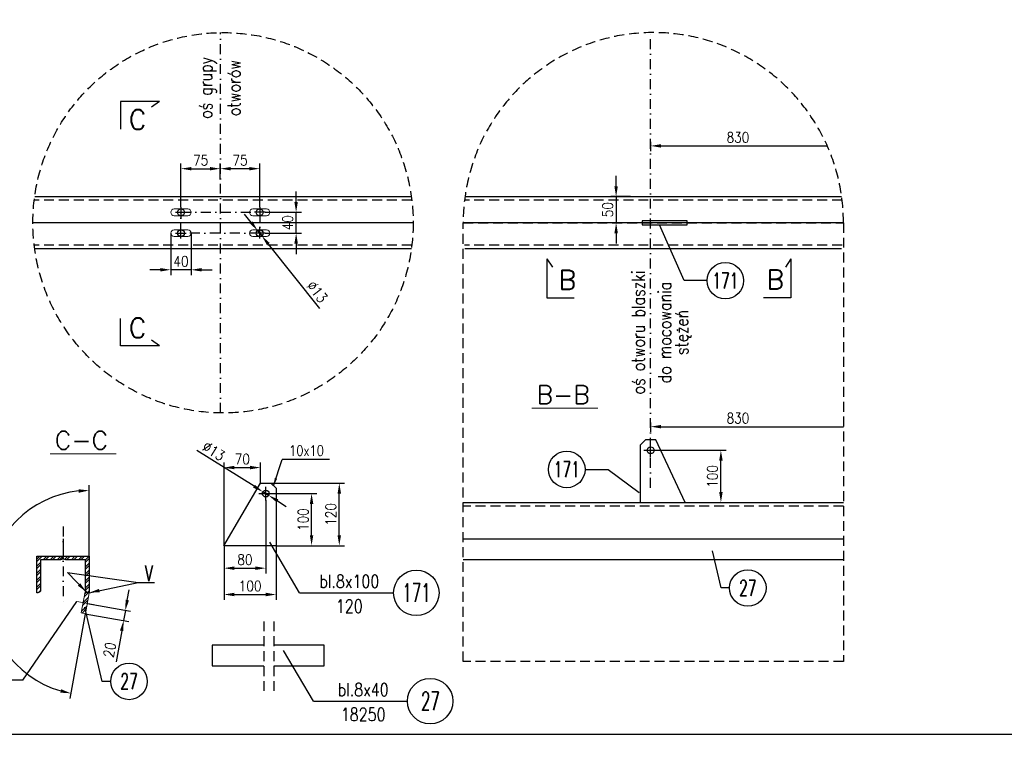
# Model space of a CAD drawing. Header units: millimetres. Extents: x -34919 to 306996, y -293018 to -145733.
# Tile 156 of 256: x 74960 to 76847, y -196154 to -194748. Entities that reach past the tile are written whole.
import ezdxf
from ezdxf.enums import TextEntityAlignment as Align

# ---------------------------------------------------------------- set-up
doc = ezdxf.new("R2010")
doc.units = ezdxf.units.MM
doc.header["$LTSCALE"] = 3
doc.linetypes.add('DASHDOT', pattern=[25.4, 12.7, -6.35, 0, -6.35])
doc.linetypes.add('HIDDEN', pattern=[9.525, 6.35, -3.175])
for name, color, linetype in [('1_Słupy', 1, 'Continuous'), ('CIENKA', 4, 'Continuous'), ('K-wypełnienia', 8, 'Continuous'), ('oznaczenia', 4, 'Continuous'), ('poziome 1', 7, 'Continuous'), ('PROFILE', 2, 'Continuous'), ('Prz', 5, 'Continuous'), ('slupki', 7, 'Continuous'), ('stezenia', 4, 'Continuous'), ('TROJKAT', 21, 'Continuous')]:
    doc.layers.add(name, color=color, linetype=linetype)
doc.layers.add('OPISY', color=2, linetype='Continuous', lineweight=13)
doc.layers.add('SIATKA', color=5, linetype='Continuous', lineweight=18)
doc.styles.add('NOVE3', font='romans.shx', dxfattribs={"width": 0.7})
doc.styles.add('R20', font='romans.shx', dxfattribs={"width": 0.85})
doc.styles.add('R40', font='romans.shx', dxfattribs={"width": 0.8, "height": 40})
doc.styles.add('R50', font='romans.shx', dxfattribs={"width": 0.85, "height": 50})
doc.styles.add('ROMANS', font='romans.shx')
doc.styles.add('WYMIAR1', font='ROMANS.shx', dxfattribs={"width": 0.7, "oblique": 15})
doc.styles.add('WYMIARY', font='ROMANS.shx', dxfattribs={"width": 0.75, "oblique": 15})
doc.dimstyles.new('NORM20', dxfattribs={"dimscale": 20, "dimtxt": 2, "dimasz": 1.5, "dimexe": 1, "dimexo": 1, "dimgap": 1, "dimtad": 1, "dimdec": 0, "dimzin": 0, "dimdsep": 46, "dimtxsty": 'WYMIAR1', "dimcen": 1.5, "dimclrd": 4, "dimclre": 4, "dimclrt": 3, "dimadec": 0, "dimazin": 0, "dimtfac": 1, "dimtdec": 0, "dimtmove": 2, "dimatfit": 3, "dimfxl": 1, "dimtolj": 1, "dimtzin": 0, "dimarcsym": 0})
doc.dimstyles.new('Skala 1_10', dxfattribs={"dimscale": 10, "dimtxt": 2, "dimasz": 2, "dimexe": 1, "dimexo": 0, "dimtad": 1, "dimdec": 0, "dimdsep": 46, "dimtxsty": 'R20', "dimcen": 0, "dimclrd": 4, "dimclre": 4, "dimclrt": 3, "dimadec": 0, "dimazin": 0, "dimtfac": 1, "dimtdec": 0, "dimtix": 1, "dimtmove": 0, "dimatfit": 2, "dimfxl": 1, "dimtolj": 1, "dimtzin": 0, "dimarcsym": 0})

# ---------------------------------------------------------------- blocks, each defined once
blk = doc.blocks.new('A$C1702099F')
at = {"color": 6}
for p, q in [((13, 6.5), (-13, 6.5)), ((13, -6.5), (-13, -6.5))]:
    blk.add_line(p, q, dxfattribs=at)
for centre, start, end in [((-13, 0), 90, 270), ((13, 0), 270, 90)]:
    blk.add_arc(centre, 6.5, start, end, dxfattribs=at)
blk = doc.blocks.new('*D1520')
at = {"layer": 'Defpoints', "color": 0, "transparency": 16777216}
for p in [(75249.7, -195157, 0), (75288.7, -195157, 0), (75249.7, -195227.1)]:
    blk.add_point(p, dxfattribs=at)
at = {"layer": 'SIATKA', "color": 4, "lineweight": -2, "transparency": 16777216}
for p, q in [((75249.7, -195157), (75249.7, -195237.1)), ((75288.7, -195157), (75288.7, -195237.1)), ((75229.7, -195227.1), (75209.7, -195227.1)), ((75288.7, -195227.1), (75249.7, -195227.1)), ((75308.7, -195227.1), (75328.7, -195227.1))]:
    blk.add_line(p, q, dxfattribs=at)
at = {"layer": 'SIATKA', "color": 4, "transparency": 16777216}
for points in [[(75229.7, -195223.8), (75229.7, -195230.4), (75249.7, -195227.1)], [(75308.7, -195223.8), (75308.7, -195230.4), (75288.7, -195227.1)]]:
    blk.add_solid(points, dxfattribs=at)
at = {"layer": 'SIATKA', "color": 3, "transparency": 16777216, "insert": (75269.2, -195210.8), "char_height": 20, "attachment_point": 5, "style": 'R20'}
blk.add_mtext('\\A1;40', dxfattribs=at)
blk = doc.blocks.new('*D1629')
at = {"layer": 'Defpoints', "color": 0, "transparency": 16777216}
for p in [(75344.6, -195033.4), (75344.6, -195053.9, 0), (75420.1, -195106.8, 0)]:
    blk.add_point(p, dxfattribs=at)
at = {"layer": 'SIATKA', "color": 4, "lineweight": -2, "transparency": 16777216}
for p, q in [((75344.6, -195053.9), (75344.6, -195023.4)), ((75420.1, -195106.8), (75420.1, -195023.4)), ((75400.1, -195033.4), (75364.6, -195033.4))]:
    blk.add_line(p, q, dxfattribs=at)
at = {"layer": 'SIATKA', "color": 4, "transparency": 16777216}
for points in [[(75364.6, -195030.1), (75364.6, -195036.7), (75344.6, -195033.4)], [(75400.1, -195030.1), (75400.1, -195036.7), (75420.1, -195033.4)]]:
    blk.add_solid(points, dxfattribs=at)
at = {"layer": 'SIATKA', "color": 3, "transparency": 16777216, "insert": (75382.4, -195017.2), "char_height": 20, "attachment_point": 5, "style": 'R20'}
blk.add_mtext('\\A1;75', dxfattribs=at)
blk = doc.blocks.new('*D1521')
at = {"layer": 'Defpoints', "color": 0, "transparency": 16777216}
for p in [(75344.6, -195033.4), (75344.6, -195053.9, 0), (75269.2, -195106.8, 0)]:
    blk.add_point(p, dxfattribs=at)
at = {"layer": 'SIATKA', "color": 4, "lineweight": -2, "transparency": 16777216}
for p, q in [((75269.2, -195106.8), (75269.2, -195023.4)), ((75344.6, -195053.9), (75344.6, -195023.4)), ((75289.2, -195033.4), (75324.6, -195033.4))]:
    blk.add_line(p, q, dxfattribs=at)
at = {"layer": 'SIATKA', "color": 4, "transparency": 16777216}
for points in [[(75289.2, -195030.1), (75289.2, -195036.7), (75269.2, -195033.4)], [(75324.6, -195030.1), (75324.6, -195036.7), (75344.6, -195033.4)]]:
    blk.add_solid(points, dxfattribs=at)
at = {"layer": 'SIATKA', "color": 3, "transparency": 16777216, "insert": (75306.9, -195017.2), "char_height": 20, "attachment_point": 5, "style": 'R20'}
blk.add_mtext('\\A1;75', dxfattribs=at)
blk = doc.blocks.new('*D1630')
at = {"layer": 'Defpoints', "color": 0, "transparency": 16777216}
for p in [(75430.3, -195117, 0), (75489.9, -195117), (75430.3, -195157, 0)]:
    blk.add_point(p, dxfattribs=at)
at = {"layer": 'SIATKA', "color": 4, "lineweight": -2, "transparency": 16777216}
for p, q in [((75489.9, -195097), (75489.9, -195077)), ((75430.3, -195117), (75499.9, -195117)), ((75489.9, -195157), (75489.9, -195117)), ((75430.3, -195157), (75499.9, -195157)), ((75489.9, -195177), (75489.9, -195197))]:
    blk.add_line(p, q, dxfattribs=at)
at = {"layer": 'SIATKA', "color": 4, "transparency": 16777216}
for points in [[(75486.5, -195097), (75493.2, -195097), (75489.9, -195117)], [(75486.5, -195177), (75493.2, -195177), (75489.9, -195157)]]:
    blk.add_solid(points, dxfattribs=at)
at = {"layer": 'SIATKA', "color": 3, "transparency": 16777216, "insert": (75473.6, -195137), "char_height": 20, "attachment_point": 5, "rotation": 90, "style": 'R20'}
blk.add_mtext('\\A1;40', dxfattribs=at)
blk = doc.blocks.new('*D1522')
at = {"layer": 'Defpoints', "color": 0, "transparency": 16777216}
for p in [(75416, -195151.9), (75424.1, -195162.1)]:
    blk.add_point(p, dxfattribs=at)
at = {"layer": 'SIATKA', "color": 4, "lineweight": -2, "transparency": 16777216}
for p, q in [((75403.6, -195136.3), (75391.1, -195120.6)), ((75416, -195151.9), (75424.1, -195162.1)), ((75436.6, -195177.7), (75534.6, -195301))]:
    blk.add_line(p, q, dxfattribs=at)
at = {"layer": 'SIATKA', "color": 4, "transparency": 16777216}
for points in [[(75406.2, -195134.2), (75401, -195138.3), (75416, -195151.9)], [(75439.2, -195175.7), (75434, -195179.8), (75424.1, -195162.1)]]:
    blk.add_solid(points, dxfattribs=at)
at = {"layer": 'SIATKA', "color": 3, "transparency": 16777216, "insert": (75530.1, -195269.2), "char_height": 20, "attachment_point": 5, "rotation": 308.4981, "style": 'R20'}
blk.add_mtext('\\A1;∅13', dxfattribs=at)
blk = doc.blocks.new('*D1631')
at = {"layer": 'Defpoints', "color": 0, "transparency": 16777216}
for p in [(76182.3, -195573, 0), (76303.9, -195573), (76295.3, -195673, 0)]:
    blk.add_point(p, dxfattribs=at)
at = {"layer": 'SIATKA', "color": 4, "lineweight": -2, "transparency": 16777216}
for p, q in [((76182.3, -195573), (76313.9, -195573)), ((76303.9, -195653), (76303.9, -195593)), ((76295.3, -195673), (76313.9, -195673))]:
    blk.add_line(p, q, dxfattribs=at)
at = {"layer": 'SIATKA', "color": 4, "transparency": 16777216}
for points in [[(76300.6, -195593), (76307.3, -195593), (76303.9, -195573)], [(76300.6, -195653), (76307.3, -195653), (76303.9, -195673)]]:
    blk.add_solid(points, dxfattribs=at)
at = {"layer": 'SIATKA', "color": 3, "transparency": 16777216, "insert": (76287.7, -195623), "char_height": 20, "attachment_point": 5, "rotation": 90, "style": 'R20'}
blk.add_mtext('\\A1;100', dxfattribs=at)
blk = doc.blocks.new('*D1525')
at = {"layer": 'Defpoints', "color": 0, "transparency": 16777216}
for p in [(75431.7, -195668.8), (75351.7, -195755.7), (75431.7, -195798.8)]:
    blk.add_point(p, dxfattribs=at)
at = {"layer": 'SIATKA', "color": 4, "lineweight": -2, "transparency": 16777216}
for p, q in [((75431.7, -195668.8), (75431.7, -195808.8)), ((75351.7, -195755.7), (75351.7, -195808.8)), ((75371.7, -195798.8), (75411.7, -195798.8))]:
    blk.add_line(p, q, dxfattribs=at)
at = {"layer": 'SIATKA', "color": 4, "transparency": 16777216}
for points in [[(75371.7, -195795.5), (75371.7, -195802.2), (75351.7, -195798.8)], [(75411.7, -195795.5), (75411.7, -195802.2), (75431.7, -195798.8)]]:
    blk.add_solid(points, dxfattribs=at)
at = {"layer": 'SIATKA', "color": 3, "transparency": 16777216, "insert": (75391.7, -195782.6), "char_height": 20, "attachment_point": 5, "style": 'R20'}
blk.add_mtext('\\A1;80', dxfattribs=at)
blk = doc.blocks.new('*D1526')
at = {"layer": 'Defpoints', "color": 0, "transparency": 16777216}
for p in [(75351.7, -195755.7), (75451.7, -195755.7), (75451.7, -195849.3)]:
    blk.add_point(p, dxfattribs=at)
at = {"layer": 'SIATKA', "color": 4, "lineweight": -2, "transparency": 16777216}
for p, q in [((75351.7, -195755.7), (75351.7, -195859.3)), ((75451.7, -195755.7), (75451.7, -195859.3)), ((75371.7, -195849.3), (75431.7, -195849.3))]:
    blk.add_line(p, q, dxfattribs=at)
at = {"layer": 'SIATKA', "color": 4, "transparency": 16777216}
for points in [[(75371.7, -195845.9), (75371.7, -195852.6), (75351.7, -195849.3)], [(75431.7, -195845.9), (75431.7, -195852.6), (75451.7, -195849.3)]]:
    blk.add_solid(points, dxfattribs=at)
at = {"layer": 'SIATKA', "color": 3, "transparency": 16777216, "insert": (75401.7, -195833), "char_height": 20, "attachment_point": 5, "style": 'R20'}
blk.add_mtext('\\A1;100', dxfattribs=at)
blk = doc.blocks.new('*D1527')
at = {"layer": 'Defpoints', "color": 0, "transparency": 16777216}
for p in [(75444.7, -195655.8), (75519.5, -195655.8), (75451.7, -195755.7)]:
    blk.add_point(p, dxfattribs=at)
at = {"layer": 'SIATKA', "color": 4, "lineweight": -2, "transparency": 16777216}
for p, q in [((75444.7, -195655.8), (75529.5, -195655.8)), ((75519.5, -195735.7), (75519.5, -195675.8)), ((75451.7, -195755.7), (75529.5, -195755.7))]:
    blk.add_line(p, q, dxfattribs=at)
at = {"layer": 'SIATKA', "color": 4, "transparency": 16777216}
for points in [[(75516.2, -195675.8), (75522.8, -195675.8), (75519.5, -195655.8)], [(75516.2, -195735.7), (75522.8, -195735.7), (75519.5, -195755.7)]]:
    blk.add_solid(points, dxfattribs=at)
at = {"layer": 'SIATKA', "color": 3, "transparency": 16777216, "insert": (75503.3, -195705.8), "char_height": 20, "attachment_point": 5, "rotation": 90, "style": 'R20'}
blk.add_mtext('\\A1;100', dxfattribs=at)
blk = doc.blocks.new('*D1528')
at = {"layer": 'Defpoints', "color": 0, "transparency": 16777216}
for p in [(75441.7, -195635.8), (75572.6, -195635.8), (75451.7, -195755.7)]:
    blk.add_point(p, dxfattribs=at)
at = {"layer": 'SIATKA', "color": 4, "lineweight": -2, "transparency": 16777216}
for p, q in [((75441.7, -195635.8), (75582.6, -195635.8)), ((75572.6, -195735.7), (75572.6, -195655.8)), ((75451.7, -195755.7), (75582.6, -195755.7))]:
    blk.add_line(p, q, dxfattribs=at)
at = {"layer": 'SIATKA', "color": 4, "transparency": 16777216}
for points in [[(75569.3, -195655.8), (75575.9, -195655.8), (75572.6, -195635.8)], [(75569.3, -195735.7), (75575.9, -195735.7), (75572.6, -195755.7)]]:
    blk.add_solid(points, dxfattribs=at)
at = {"layer": 'SIATKA', "color": 3, "transparency": 16777216, "insert": (75556.4, -195695.8), "char_height": 20, "attachment_point": 5, "rotation": 90, "style": 'R20'}
blk.add_mtext('\\A1;120', dxfattribs=at)
blk = doc.blocks.new('*D1529')
at = {"layer": 'Defpoints', "color": 0, "transparency": 16777216}
for p in [(75421.7, -195606.1), (75421.7, -195635.8), (75351.7, -195755.7)]:
    blk.add_point(p, dxfattribs=at)
at = {"layer": 'SIATKA', "color": 4, "lineweight": -2, "transparency": 16777216}
for p, q in [((75351.7, -195755.7), (75351.7, -195596.1)), ((75371.7, -195606.1), (75401.7, -195606.1)), ((75421.7, -195635.8), (75421.7, -195596.1))]:
    blk.add_line(p, q, dxfattribs=at)
at = {"layer": 'SIATKA', "color": 4, "transparency": 16777216}
for points in [[(75371.7, -195602.7), (75371.7, -195609.4), (75351.7, -195606.1)], [(75401.7, -195602.7), (75401.7, -195609.4), (75421.7, -195606.1)]]:
    blk.add_solid(points, dxfattribs=at)
at = {"layer": 'SIATKA', "color": 3, "transparency": 16777216, "insert": (75386.7, -195589.8), "char_height": 20, "attachment_point": 5, "style": 'R20'}
blk.add_mtext('\\A1;70', dxfattribs=at)
blk = doc.blocks.new('*D1530')
at = {"layer": 'Defpoints', "color": 0, "transparency": 16777216}
for p in [(75426.1, -195652.4), (75437.2, -195659.3)]:
    blk.add_point(p, dxfattribs=at)
at = {"layer": 'SIATKA', "color": 4, "lineweight": -2, "transparency": 16777216}
for p, q in [((75409.2, -195641.8), (75299.8, -195573.6)), ((75437.2, -195659.3), (75426.1, -195652.4)), ((75454.1, -195669.9), (75471.1, -195680.4))]:
    blk.add_line(p, q, dxfattribs=at)
at = {"layer": 'SIATKA', "color": 4, "transparency": 16777216}
for points in [[(75410.9, -195639), (75407.4, -195644.6), (75426.1, -195652.4)], [(75455.9, -195667), (75452.4, -195672.7), (75437.2, -195659.3)]]:
    blk.add_solid(points, dxfattribs=at)
at = {"layer": 'SIATKA', "color": 3, "transparency": 16777216, "insert": (75331.9, -195574.5), "char_height": 20, "attachment_point": 5, "rotation": 328.0518, "style": 'R20'}
blk.add_mtext('\\A1;∅13', dxfattribs=at)
blk = doc.blocks.new('*D1632')
at = {"layer": 'Defpoints', "color": 0, "transparency": 16777216}
for p in [(76130.5, -195087, 0), (76103.1, -195137), (76142, -195137, 0)]:
    blk.add_point(p, dxfattribs=at)
at = {"layer": 'SIATKA', "color": 4, "lineweight": -2, "transparency": 16777216}
for p, q in [((76103.1, -195067), (76103.1, -195047)), ((76130.5, -195087), (76093.1, -195087)), ((76103.1, -195087), (76103.1, -195137)), ((76142, -195137), (76093.1, -195137)), ((76103.1, -195157), (76103.1, -195177))]:
    blk.add_line(p, q, dxfattribs=at)
at = {"layer": 'SIATKA', "color": 4, "transparency": 16777216}
for points in [[(76099.8, -195067), (76106.4, -195067), (76103.1, -195087)], [(76099.8, -195157), (76106.4, -195157), (76103.1, -195137)]]:
    blk.add_solid(points, dxfattribs=at)
at = {"layer": 'SIATKA', "color": 3, "transparency": 16777216, "insert": (76086.9, -195112), "char_height": 20, "attachment_point": 5, "rotation": 90, "style": 'R20'}
blk.add_mtext('\\A1;50', dxfattribs=at)
blk = doc.blocks.new('*D1633')
at = {"layer": 'Defpoints', "color": 0, "transparency": 16777216}
for p in [(74929.7, -195737.9), (75093.2, -195775.8), (75093.2, -195845.8), (75093.2, -195845.8), (75085.9, -195886, 0)]:
    blk.add_point(p, dxfattribs=at)
at = {"layer": 'SIATKA', "color": 4, "lineweight": -2, "transparency": 16777216}
for p, q in [((75093.2, -195775.8), (75093.2, -195639.9)), ((75085.9, -195886), (75056.5, -196048.4))]:
    blk.add_line(p, q, dxfattribs=at)
blk.add_arc((75093.2, -195845.8), 195.9, 95.852, 253.8857, dxfattribs=at)
at = {"layer": 'SIATKA', "color": 4, "transparency": 16777216}
for points in [[(75073.1, -195647.6), (75073.4, -195654.3), (75093.2, -195649.9)], [(75039.6, -196030.8), (75038.1, -196037.3), (75058.3, -196038.6)]]:
    blk.add_solid(points, dxfattribs=at)
at = {"layer": 'SIATKA', "color": 3, "transparency": 16777216, "insert": (74881.7, -195830), "char_height": 20, "attachment_point": 5, "rotation": 85.7348, "style": 'R20'}
blk.add_mtext('\\A1;170°', dxfattribs=at)
blk = doc.blocks.new('*D1531')
at = {"layer": 'Defpoints', "color": 0, "transparency": 16777216}
for p in [(75089.5, -195866.3, 0), (75085.9, -195886, 0), (75162.7, -195879.6)]:
    blk.add_point(p, dxfattribs=at)
at = {"layer": 'SIATKA', "color": 4, "lineweight": -2, "transparency": 16777216}
for p, q in [((75166.3, -195859.9), (75169.9, -195840.2)), ((75089.5, -195866.3), (75172.6, -195881.3)), ((75085.9, -195886), (75169, -195901)), ((75162.7, -195879.6), (75159.2, -195899.2)), ((75155.6, -195918.9), (75144.9, -195978))]:
    blk.add_line(p, q, dxfattribs=at)
at = {"layer": 'SIATKA', "color": 4, "transparency": 16777216}
for points in [[(75163, -195859.3), (75169.6, -195860.5), (75162.7, -195879.6)], [(75152.3, -195918.3), (75158.9, -195919.5), (75159.2, -195899.2)]]:
    blk.add_solid(points, dxfattribs=at)
at = {"layer": 'SIATKA', "color": 3, "transparency": 16777216, "insert": (75132.5, -195955.4), "char_height": 20, "attachment_point": 5, "rotation": 79.7378, "style": 'R20'}
blk.add_mtext('\\A1;20', dxfattribs=at)

msp = doc.modelspace()

# ---------------------------------------------------------------- hatches: boundary and pattern name
at = {"layer": 'slupki'}
h = msp.add_hatch(dxfattribs=at)
h.set_pattern_fill('ANSI32', angle=360)
h.set_pattern_definition([(45, (23683.455, -200321.965), (-6.7351921, 6.7351921), []), (45, (23687.945, -200321.965), (-6.7351921, 6.7351921), [])])
h.paths.add_polyline_path([(74993.22, -195775.825), (75043.22, -195775.825), (75043.22, -195777.736, -0.41421356), (75038.131, -195782.825), (75000.22, -195782.825), (75000.22, -195840.736, -0.41421356), (74995.131, -195845.825), (74993.22, -195845.825)])
h.paths.add_polyline_path([(75043.22, -195777.736), (75043.22, -195775.825), (75093.22, -195775.825), (75093.22, -195845.825), (75091.308, -195845.825, -0.41421356), (75086.22, -195840.736), (75086.22, -195782.825), (75048.308, -195782.825, -0.41421356)])
h = msp.add_hatch(dxfattribs=at)
h.set_pattern_fill('ANSI32', angle=360)
h.set_pattern_definition([(45, (-5020.827, -198202.724), (-6.7351921, 6.7351921), []), (45, (-5016.337, -198202.724), (-6.7351921, 6.7351921), [])])
h.paths.add_polyline_path([(75078.078, -195884.555), (75085.95, -195885.98), (75089.513, -195866.3), (75081.641, -195864.875)])
h.paths.add_polyline_path([(75093.22, -195845.825), (75085.348, -195844.399), (75081.641, -195864.875), (75089.513, -195866.3)])

# ---------------------------------------------------------------- linework, layer by layer
at = {"color": 1}
for p, q in [((75228.177, -194904.776, 0), (75153.359, -194904.776, 0)), ((75153.359, -194904.776, 0), (75153.359, -194957.452, 0)), ((75228.177, -194904.776, 0), (75212.577, -194915.575, 0)), ((75970.129, -195206.166, 0), (75970.129, -195280.984, 0)), ((75970.129, -195206.166, 0), (75980.927, -195221.766, 0)), ((76438.203, -195206.166, 0), (76427.405, -195221.766, 0)), ((76438.203, -195206.166, 0), (76438.203, -195280.984, 0)), ((75970.129, -195280.984, 0), (76022.805, -195280.984, 0)), ((76438.203, -195280.984, 0), (76385.527, -195280.984, 0)), ((75153.359, -195372.85, 0), (75153.359, -195320.174, 0)), ((75228.177, -195372.85, 0), (75212.577, -195362.052, 0)), ((75228.177, -195372.85, 0), (75153.359, -195372.85, 0))]:
    msp.add_line(p, q, dxfattribs=at)
at = {"color": 7}
for p, q in [((75259.014, -195117.01, 0), (75279.399, -195117.01, 0)), ((75269.206, -195106.818, 0), (75269.206, -195127.202, 0)), ((75430.275, -195117.01, 0), (75409.89, -195117.01, 0)), ((75420.083, -195106.818, 0), (75420.083, -195127.202, 0)), ((75259.014, -195157.01, 0), (75279.399, -195157.01, 0)), ((75269.206, -195167.202, 0), (75269.206, -195146.818, 0)), ((75430.275, -195157.01, 0), (75409.89, -195157.01, 0)), ((75420.083, -195167.202, 0), (75420.083, -195146.818, 0))]:
    msp.add_line(p, q, dxfattribs=at)
at = {"color": 4}
for p, q in [((75496.539, -195846.169, 0), (75676.656, -195846.169, 0)), ((75523.029, -196053.653, 0), (75703.146, -196053.653, 0))]:
    msp.add_line(p, q, dxfattribs=at)
at = {"color": 6, "elevation": 0}
for points in [[(76235.261, -195673.042), (76179.261, -195553.042), (76179.261, -195553.042), (76159.261, -195553.042), (76149.261, -195563.042), (76149.261, -195673.042), (76235.261, -195673.042)], [(75351.659, -195755.736), (75421.659, -195635.827), (75421.659, -195635.827), (75441.659, -195635.827), (75451.659, -195645.827), (75451.659, -195755.736), (75351.659, -195755.736)], [(75427.944, -195946.071), (75328.693, -195946.071), (75328.693, -195986.071), (75427.944, -195986.071)], [(75447.25, -195986.071), (75543.644, -195986.071), (75543.644, -195946.071), (75447.25, -195946.071)]]:
    msp.add_lwpolyline(points, dxfattribs=at)
at = {"color": 7}
for centre in [(75269.206, -195117.01, 0), (75420.083, -195117.01, 0), (75269.206, -195157.01, 0), (75420.083, -195157.01, 0)]:
    msp.add_circle(centre, 6.5, dxfattribs=at)
at = {"color": 4}
for centre in [(76312.404, -195247.943, 0), (76008.543, -195609.628, 0), (76355.49, -195836.676, 0), (75169.693, -196015.779, 0)]:
    msp.add_circle(centre, 35, dxfattribs=at)
at = {"color": 6}
for centre in [(76169.261, -195573.042, 0), (75431.659, -195655.827, 0)]:
    msp.add_circle(centre, 6.5, dxfattribs=at)
at = {"layer": 'CIENKA', "linetype": 'Continuous'}
for p, q in [((76277.404, -195247.943, 0), (76233.201, -195247.943, 0)), ((76043.543, -195609.628, 0), (76087.746, -195609.628, 0)), ((75496.539, -195846.169, 0), (75439.5, -195749.224, 0)), ((76320.49, -195836.676, 0), (76304.263, -195836.676, 0)), ((75523.029, -196053.653, 0), (75465.99, -195956.708, 0)), ((75134.693, -196015.779, 0), (75118.467, -196015.779, 0))]:
    msp.add_line(p, q, dxfattribs=at)
at = {"layer": 'CIENKA', "linetype": 'Continuous', "elevation": 0, "flags": 128}
for points in [[(76233.201, -195247.943), (76186.18, -195141.01)], [(76087.746, -195609.628), (76147.041, -195653.587)], [(76304.263, -195836.676), (76287.537, -195765.646)], [(75118.467, -196015.779), (75085.015, -195873.72)]]:
    msp.add_lwpolyline(points, dxfattribs=at)
at = {"layer": 'K-wypełnienia', "color": 1, "linetype": 'Continuous'}
for centre in [(75720.222, -195846.169, 0), (75746.712, -196053.653, 0)]:
    msp.add_circle(centre, 43.566, dxfattribs=at)
at = {"layer": 'OPISY', "color": 1, "elevation": 0, "flags": 128}
for points in [[(76068.12, -195492.382), (75941.891, -195492.382)], [(75144.806, -195579.809), (75018.576, -195579.809)]]:
    msp.add_lwpolyline(points, dxfattribs=at)
at = {"layer": 'oznaczenia'}
msp.add_line((75554.073, -195590.608, 0), (75462.892, -195590.608, 0), dxfattribs=at)
at = {"layer": 'poziome 1', "color": 3, "linetype": 'HIDDEN', "elevation": 0}
msp.add_lwpolyline([(75810.027, -195137.01), (76538.779, -195137.01), (76538.779, -195977.531), (75810.027, -195977.531)], close=True, dxfattribs=at)
at = {"layer": 'poziome 1', "color": 2, "elevation": 0}
for points in [[(74993.22, -195775.825), (75043.22, -195775.825), (75043.22, -195777.736, -0.41421356), (75038.131, -195782.825), (75000.22, -195782.825), (75000.22, -195840.736, -0.41421356), (74995.131, -195845.825), (74993.22, -195845.825)], [(75043.22, -195777.736), (75043.22, -195775.825), (75093.22, -195775.825), (75093.22, -195845.825), (75091.308, -195845.825, -0.41421356), (75086.22, -195840.736), (75086.22, -195782.825), (75048.308, -195782.825, -0.41421356)]]:
    msp.add_lwpolyline(points, format="xyb", close=True, dxfattribs=at)
at = {"layer": 'poziome 1', "color": 3, "linetype": 'HIDDEN'}
msp.add_circle((75349.786, -195137.01, 0), 364.376, dxfattribs=at)
msp.add_arc((76174.403, -195137.01, 0), 364.376, 0, 180, dxfattribs=at)
at = {"layer": 'PROFILE', "color": 2, "linetype": 'Continuous'}
for p, q in [((75710.716, -195087.01, 0), (74988.857, -195087.01, 0)), ((76535.333, -195087.01, 0), (75813.473, -195087.01, 0)), ((75710.716, -195187.01, 0), (74988.857, -195187.01, 0)), ((76535.333, -195187.01, 0), (75813.473, -195187.01, 0)), ((75810.027, -195673.042, 0), (76538.779, -195673.042)), ((76538.779, -195743.042), (75810.027, -195743.042, 0)), ((76538.779, -195783.042), (75810.027, -195783.042, 0))]:
    msp.add_line(p, q, dxfattribs=at)
at = {"layer": 'Prz', "elevation": 0}
msp.add_lwpolyline([(77987.395, -196117.464), (73887.395, -196117.464), (73887.395, -193217.464), (77987.395, -193217.464)], close=True, dxfattribs=at)
at = {"layer": 'SIATKA', "color": 3}
for p, q in [((75078.078, -195884.555, 0), (75085.348, -195844.399, 0)), ((75093.22, -195845.825, 0), (75085.348, -195844.399, 0)), ((75093.22, -195845.825, 0), (75085.95, -195885.98, 0)), ((75085.95, -195885.98, 0), (75078.078, -195884.555, 0))]:
    msp.add_line(p, q, dxfattribs=at)
at = {"layer": 'SIATKA', "color": 1}
msp.add_line((75101.321, -195868.438, 0), (75069.833, -195862.737, 0), dxfattribs=at)
at = {"layer": 'slupki', "color": 4, "linetype": 'DASHDOT', "ltscale": 0.5}
for p, q in [((75344.645, -195501.35, 0), (75344.645, -194772.67, 0)), ((76169.261, -195644.766, 0), (76169.261, -194772.67, 0))]:
    msp.add_line(p, q, dxfattribs=at)
at = {"layer": 'slupki', "linetype": 'HIDDEN'}
for p, q in [((75711.616, -195094.01, 0), (74987.956, -195094.01, 0)), ((76536.233, -195094.01, 0), (75812.573, -195094.01, 0)), ((75711.616, -195180.01, 0), (74987.956, -195180.01, 0)), ((76536.233, -195180.01, 0), (75812.573, -195180.01, 0))]:
    msp.add_line(p, q, dxfattribs=at)
at = {"layer": 'slupki', "color": 3, "ltscale": 0.5}
for p, q in [((75714.163, -195137.01, 0), (74985.41, -195137.01, 0)), ((76538.779, -195137.01, 0), (75810.027, -195137.01, 0))]:
    msp.add_line(p, q, dxfattribs=at)
at = {"layer": 'slupki', "color": 7, "linetype": 'DASHDOT', "ltscale": 0.5, "elevation": 0}
msp.add_lwpolyline([(75269.206, -195117.01), (75420.083, -195117.01), (75420.083, -195157.01), (75269.206, -195157.01)], close=True, dxfattribs=at)
at = {"layer": 'slupki', "color": 4, "linetype": 'DASHDOT', "elevation": 0, "flags": 128}
for points in [[(76182.261, -195573.042), (76156.261, -195573.042)], [(76169.261, -195586.042), (76169.261, -195560.042)], [(75431.659, -195668.827), (75431.659, -195642.827)], [(75418.659, -195655.827), (75444.659, -195655.827)], [(75043.22, -195742.825), (75043.22, -195768.825)]]:
    msp.add_lwpolyline(points, dxfattribs=at)
at = {"layer": 'slupki', "linetype": 'HIDDEN', "elevation": 0}
for points in [[(76538.779, -195680.042), (75810.027, -195680.042)], [(75427.944, -195900.731), (75427.944, -196035.912)], [(75447.25, -195900.731), (75447.25, -196035.912)]]:
    msp.add_lwpolyline(points, dxfattribs=at)
at = {"layer": 'slupki', "color": 4, "linetype": 'DASHDOT', "ltscale": 0.5, "elevation": 0}
msp.add_lwpolyline([(75043.22, -195718.92), (75043.22, -195863.396)], dxfattribs=at)
at = {"layer": 'stezenia', "color": 4}
for p, q in [((76169.261, -194981.649, 0), (76169.261, -194999.702, 0)), ((76189.261, -194989.702, 0), (76507.675, -194989.702, 0)), ((76169.261, -195519.663, 0), (76169.261, -195537.716, 0)), ((76189.261, -195527.716, 0), (76538.779, -195527.716, 0))]:
    msp.add_line(p, q, dxfattribs=at)
at = {"layer": 'stezenia', "color": 6, "elevation": 0}
msp.add_lwpolyline([(76153.281, -195141.01), (76239.281, -195141.01), (76239.281, -195133.01), (76153.281, -195133.01)], close=True, dxfattribs=at)
at = {"layer": 'stezenia', "color": 4}
for points in [[(76189.261, -194986.369, 0), (76189.261, -194993.035, 0), (76169.261, -194989.702, 0)], [(76189.261, -195524.383, 0), (76189.261, -195531.05, 0), (76169.261, -195527.716, 0)]]:
    msp.add_solid(points, dxfattribs=at)
at = {"layer": 'TROJKAT', "color": 4, "linetype": 'Continuous'}
for p, q in [((75186.993, -195826.23, 0), (75218.773, -195826.23, 0)), ((74966.147, -196013.688, 0), (74659.099, -196013.688, 0))]:
    msp.add_line(p, q, dxfattribs=at)
at = {"layer": 'TROJKAT', "color": 4, "linetype": 'Continuous', "elevation": 0, "flags": 128}
msp.add_lwpolyline([(74966.147, -196013.688), (75069.833, -195862.737)], dxfattribs=at)

# ---------------------------------------------------------------- block references
at = {"layer": 'SIATKA', "color": 3}
for p in [(75269.206, -195117.01, 0), (75420.083, -195117.01, 0), (75269.206, -195157.01, 0), (75420.083, -195157.01, 0)]:
    msp.add_blockref('A$C1702099F', p, dxfattribs=at)

# ---------------------------------------------------------------- texts
at = {"color": 3, "style": 'WYMIARY', "width": 0.65}
for s, p in [('171', (76312.404, -195247.943, 0)), ('171', (76008.543, -195609.628, 0)), ('V', (75207.805, -195808.877, 0)), ('27', (76355.49, -195836.676, 0)), ('27', (75169.693, -196015.779, 0))]:
    msp.add_text(s, height=30, dxfattribs=at).set_placement(p, align=Align.MIDDLE)
at = {"color": 20, "insert": (33837.901, -182331.101), "char_height": 300, "width": 16331.01415, "attachment_point": 1, "style": 'NOVE3'}
msp.add_mtext('{\\C1;Wytyczne montażowe\\P\\H0.83333x;\\C3;Podczas montażu należy bezwzględnie przestrzegać dopuszczalnych tolerancji z uwagi na ścisłe dopasowanie elementów amortyzujących ugięcia dźwigarów przekrycia auli.\\P\\H1.2x;\\C1;\\PZabezpieczenia antykorozyjne.\\C256;\\P\\H0.83333x;\\C3;Wszystkie elementy stalowe konstrukcji należy poddać ocynkowaniu ogniowemu.\\PKonstrukcje przeznaczone do cynkowania ogniowego powinny odpowiadać następującym warunkom:\\P\\pl900;^I1. Spoiny powinny być wykonane metodą półautomatyczną w osłonie gazów ochronnych. Nie zaleca się spawania elektrodą otuloną, ze względu na złą jakość powłoki cynkowej na spoinach.\\P^I2. Powierzchnia konstrukcji powinna być wolna od: zawalcowań, zgorzelin, odprysków po spawaniu, ostrych krawędzi, zanieczyszczeń farbami, olejami, emulsjami oraz innymi materiałami stosowanymi przy trasowaniu, znakowaniu, spawaniu, wierceniu itp. W przypadku spawania elektrodą należy dokładnie usunąć otulinę spawalniczą w celu zminimalizowania wad powłoki. Po ocynkowaniu uwydatnią się wady jakości powierzchni stali np. zawalcowania, rysy traserskie, zeszlifowania, pory, odpryski spawalnicze, wadliwe spoiny.\\P^I3. Elementy konstrukcyjne powinny posiadać odpowiednie otwory technologiczne do odpowietrzenia, swobodnego przepływu cynku zewnątrz i wewnątrz elementu oraz do podwieszenia (mogą być przyspawane uchwyty z blachy z otworami).\\P^I4. W przypadku powierzchni spawanych na zakładkę, spoina powinna być szczelna ze wszystkich stron (spawana na około), a nakładki szczelnie przylegać do konstrukcji. Przekroje skrzynkowe oraz powierzchnie nakładające się mogą powodować uszkodzenie konstrukcji - pękanie spoin.\\P^I5. Każdy element konstrukcyjny powinien składać się z jednego gatunku stali.\\P^I6. Konstrukcje nie powinny posiadać małych szczelin lub wnęk. Spoiny powinny być szczelne i zamknięte wokół elementu, ponieważ w przeciwnym przypadku mogą po cynkowaniu wylewać się z nich resztki topnika i kwasu pogarszając jakość powłoki (tzw. "krwawe wycieki").\\P^I7. Naddatek wymiarowy dla otworów pod śruby powinien wynosić 1 - 2 mm.\\PTermiczne oddziaływanie kąpieli cynkowej uwalnia w elementach naprężenia wewnętrzne, co może powodować odkształcenia. Szczególnie uwidacznia się to w elementach spawanych. Dotyczy to także dwuteowników spawanych, których odkształcenia po cynkowaniu mogą przekroczyć dopuszczalne normy, oraz nie usztywnionych arkuszy blach i otwartych kształtowników giętych.\\P\\C256;\\P\\pl0;\\H1.2x;\\C1;Malowanie konstrukcji.\\P\\H0.83333x;\\C3;Wszystkie elementy stalowe konstrukcji należy pomalować proszkowo na kolor RAL 9011}', dxfattribs=at)
at = {"layer": '1_Słupy', "color": 1, "style": 'ROMANS'}
for s, p in [('C', (75169.164, -194957.982, 0)), ('B', (75992.784, -195265.179, 0)), ('B', (76390.984, -195264.412, 0)), ('C', (75169.164, -195357.145, 0))]:
    msp.add_text(s, height=37.5, dxfattribs=at).set_placement(p)
at = {"layer": 'OPISY', "style": 'R50', "width": 0.8}
for s, p in [('oś grupy', (75320.414, -194878.637, 0)), ('otworów', (75370.791, -194878.637, 0)), ('oś otworu blaszki', (76145.031, -195347.13, 0)), ('do mocowania', (76195.408, -195347.13, 0)), ('stężeń', (76231.811, -195347.13, 0))]:
    msp.add_text(s, height=25, rotation=90, dxfattribs=at).set_placement(p, align=Align.MIDDLE)
at = {"layer": 'OPISY', "color": 1, "style": 'ROMANS'}
for s, p in [('B-B', (75950.849, -195483.928, 0)), ('C-C', (75027.534, -195571.354, 0))]:
    msp.add_text(s, height=35, dxfattribs=at).set_placement(p)
at = {"layer": 'OPISY', "width": 0.8}
for s, height, style, p in [('10x10', 20, 'R40', (75509.705, -195573.544, 0)), ('bl.8x100', 25, 'R50', (75591.811, -195823.955, 0)), ('120', 25, 'R50', (75591.811, -195871.557, 0)), ('bl.8x40', 25, 'R50', (75618.301, -196031.44, 0)), ('18250', 25, 'R50', (75618.301, -196079.041, 0))]:
    msp.add_text(s, height=height, dxfattribs=dict(at, style=style)).set_placement(p, align=Align.MIDDLE)
at = {"layer": 'OPISY', "color": 2, "style": 'R50', "width": 0.6}
for s, p in [('171', (75720.615, -195845.96, 0)), ('27', (75747.105, -196053.444, 0))]:
    msp.add_text(s, height=35, dxfattribs=at).set_placement(p, align=Align.MIDDLE)
at = {"layer": 'stezenia', "color": 3, "char_height": 20, "attachment_point": 5, "style": 'R20'}
for insert in [(76336.63, -194973.452, 0), (76336.63, -195511.466, 0)]:
    msp.add_mtext('\\A1;830', dxfattribs=dict(at, insert=insert))

# ---------------------------------------------------------------- dimensions: what is measured, and where the dimension line sits
at = {"layer": 'SIATKA', "color": 3}
for base, p1, p2, angle, picture, middle in [((75344.645, -195033.412, 0), (75269.206, -195106.818, 0), (75344.645, -195053.86, 0), 180, '*D1521', (75306.925, -195017.162, 0)), ((76103.103, -195137.01, 0), (76130.546, -195087.01, 0), (76141.98, -195137.01, 0), 90, '*D1632', (76086.853, -195112.01, 0)), ((75489.869, -195117.01, 0), (75430.275, -195157.01, 0), (75430.275, -195117.01, 0), 90, '*D1630', (75473.619, -195137.01, 0)), ((76303.939, -195573.042, 0), (76295.346, -195673.042), (76182.261, -195573.042, 0), 90, '*D1631', (76287.689, -195623.042, 0)), ((75572.613, -195635.827, 0), (75451.659, -195755.736, 0), (75441.659, -195635.827, 0), 90, '*D1528', (75556.363, -195695.782, 0)), ((75519.506, -195655.827, 0), (75451.659, -195755.736, 0), (75444.659, -195655.827, 0), 90, '*D1527', (75503.256, -195705.782, 0))]:
    dim = msp.add_linear_dim(base=base, p1=p1, p2=p2, angle=angle, dimstyle='Skala 1_10', dxfattribs=at)
    dim.commit()
    dim.dimension.update_dxf_attribs({"geometry": picture, "text_midpoint": middle})
for base, p1, p2, picture, middle in [((75344.645, -195033.412, 0), (75420.083, -195106.818, 0), (75344.645, -195053.86, 0), '*D1629', (75382.364, -195017.162, 0)), ((75421.659, -195606.08, 0), (75351.659, -195755.736, 0), (75421.659, -195635.827, 0), '*D1529', (75386.659, -195589.83, 0)), ((75431.659, -195798.838, 0), (75351.659, -195755.736, 0), (75431.659, -195668.827, 0), '*D1525', (75391.659, -195782.588, 0)), ((75451.659, -195849.256, 0), (75351.659, -195755.736, 0), (75451.659, -195755.736, 0), '*D1526', (75401.659, -195833.006, 0))]:
    dim = msp.add_linear_dim(base=base, p1=p1, p2=p2, dimstyle='Skala 1_10', dxfattribs=at)
    dim.commit()
    dim.dimension.update_dxf_attribs({"geometry": picture, "text_midpoint": middle})
for p1, p2, picture, middle in [((75416.036, -195151.923, 0), (75424.129, -195162.097, 0), '*D1522', (75517.393, -195279.354, 0)), ((75437.174, -195659.267, 0), (75426.143, -195652.388, 0), '*D1530', (75323.349, -195588.284, 0))]:
    dim = msp.add_diameter_dim_2p(p1=p1, p2=p2, dimstyle='Skala 1_10', dxfattribs=at)
    dim.commit()
    dim.dimension.update_dxf_attribs({"geometry": picture, "text_midpoint": middle, "dimtype": 163})
dim = msp.add_linear_dim(base=(75249.706, -195227.085, 0), p1=(75288.706, -195157.01, 0), p2=(75249.706, -195157.01, 0), text='40', dimstyle='Skala 1_10', dxfattribs=at)
dim.commit()
dim.dimension.update_dxf_attribs({"geometry": '*D1520', "text_midpoint": (75269.206, -195210.835, 0)})
dim = msp.add_angular_dim_2l(base=(74929.712, -195737.926), line1=((75093.22, -195845.825, 0), (75085.95, -195885.98, 0)), line2=((75093.22, -195775.825, 0), (75093.22, -195845.825, 0)), dimstyle='Skala 1_10', dxfattribs=at)
dim.commit()
dim.dimension.update_dxf_attribs({"geometry": '*D1633', "text_midpoint": (74897.862, -195831.255, 0), "dimtype": 162})
dim = msp.add_linear_dim(base=(75162.74, -195879.558, 0), p1=(75085.95, -195885.98, 0), p2=(75089.513, -195866.3, 0), angle=79.737773, dimstyle='Skala 1_10', dxfattribs=at)
dim.commit()
dim.dimension.update_dxf_attribs({"geometry": '*D1531', "text_midpoint": (75148.485, -195958.29, 0), "dimtype": 161})

# ---------------------------------------------------------------- leaders
at = {"layer": 'oznaczenia'}
msp.add_leader([(75446.659, -195640.827, 0), (75462.892, -195590.608, 0)], dimstyle='NORM20', override={"dimscale": 10, "dimcen": 17687.954211}, dxfattribs=at)
at = {"layer": 'SIATKA', "color": 3}
for points in [[(75087.71, -195844.334, 0), (75051.654, -195807.103, 0), (75186.993, -195826.23, 0)], [(75093.22, -195845.825, 0), (75186.993, -195826.23, 0)]]:
    msp.add_leader(points, dimstyle='Skala 1_10', override={"dimgap": 0.625, "dimtad": 0}, dxfattribs=at)

doc.saveas('drawing.dxf')
